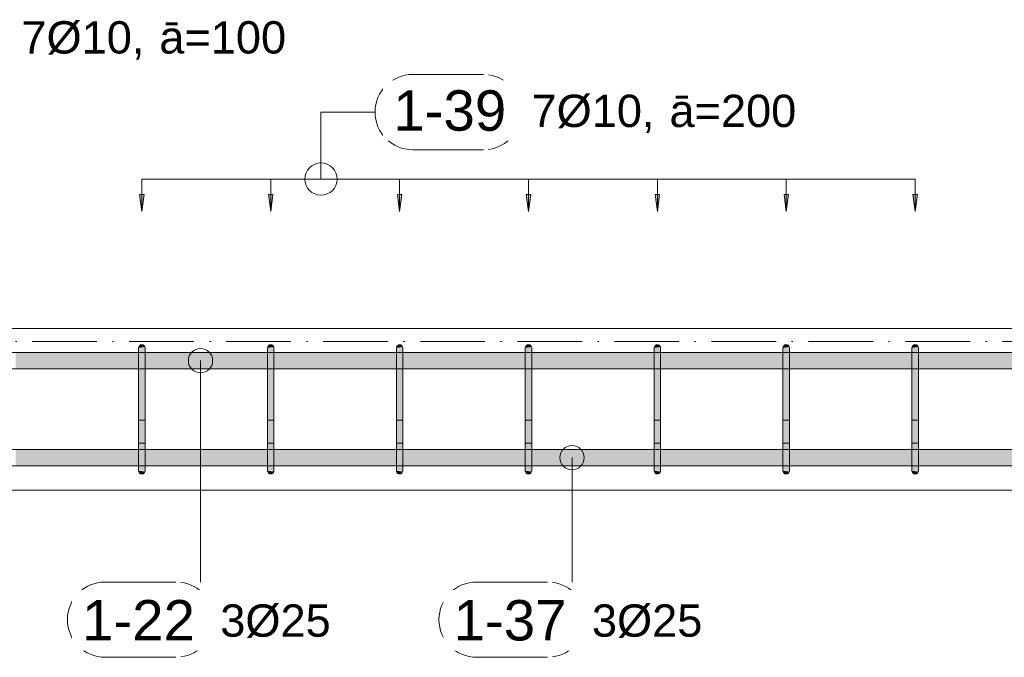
# Model space of a CAD drawing. Header units: millimetres. Extents: x 4307 to 42792, y 1610 to 10025.
# Tile 202 of 256: x 32330 to 33853, y 5511 to 6498. Entities that reach past the tile are written whole.
import ezdxf

# ---------------------------------------------------------------- set-up
doc = ezdxf.new("R2010")
doc.units = ezdxf.units.MM
doc.linetypes.add('Čerchovaná', pattern=[150, 100, -25, 0, -25])
for name, color, linetype, lineweight in [('A-ANNO-DIMS', 211, 'Continuous', 5), ('A-ANNO-DIMS-25', 211, 'Continuous', 5), ('A-FLOR-LEVL', 51, 'Continuous', 5), ('S-BEAM', 12, 'Continuous', 9), ('S-RBAR', 171, 'Continuous', 5), ('S-RBAR-IDEN', 171, 'Continuous', 5)]:
    doc.layers.add(name, color=color, linetype=linetype, lineweight=lineweight)
doc.styles.add('Arial', font='arial.ttf', dxfattribs={"height": 50})
doc.styles.add('Arial_1', font='arial.ttf', dxfattribs={"height": 62.5})
doc.dimstyles.new('Výztuž_kusy__řezy__5', dxfattribs={"dimscale": 304.8, "dimtxt": 0.18, "dimasz": 0, "dimexe": 0, "dimexo": 0.0625, "dimgap": 0.082021, "dimtad": 1, "dimdec": 0, "dimzin": 0, "dimdsep": 46, "dimtxsty": 'Arial_1', "dimblk1": 'NONE', "dimblk2": 'NONE', "dimsah": 1, "dimcen": 0.09, "dimazin": 0, "dimtfac": 1, "dimtdec": 4, "dimtix": 1, "dimtmove": 0, "dimatfit": 3, "dimfxl": 0.164042, "dimfxlon": 1, "dimtvp": 1, "dimtfill": 1, "dimtolj": 1, "dimtzin": 0, "dimarcsym": 2})

# ---------------------------------------------------------------- blocks, each defined once
blk = doc.blocks.new('DIMBLOCK903-V3')
at = {"layer": 'A-ANNO-DIMS-25'}
for points in [[(32519.2, 6201.2), (32522.7, 6227.5), (32515.8, 6227.5)], [(32718.6, 6201.2), (32722.1, 6227.5), (32715.2, 6227.5)]]:
    blk.add_hatch(color=256, dxfattribs=at).paths.add_polyline_path(points)
for p, q in [((32519.2, 6251.2), (32718.6, 6251.2)), ((32519.2, 6251.2), (32519.2, 6251.2)), ((32519.2, 6251.2), (32519.2, 6201.2)), ((32718.6, 6251.2), (32718.6, 6251.2)), ((32718.6, 6251.2), (32718.6, 6201.2)), ((32522.7, 6227.5), (32515.8, 6227.5)), ((32515.8, 6227.5), (32519.2, 6201.2)), ((32519.2, 6201.2), (32522.7, 6227.5)), ((32722.1, 6227.5), (32715.2, 6227.5)), ((32715.2, 6227.5), (32718.6, 6201.2)), ((32718.6, 6201.2), (32722.1, 6227.5))]:
    blk.add_line(p, q, dxfattribs=at)
blk = doc.blocks.new('_None')
blk = doc.blocks.new('DIMBLOCK904-V3')
at = {"layer": 'A-ANNO-DIMS-25'}
for points in [[(32718.6, 6201.2), (32722.1, 6227.5), (32715.2, 6227.5)], [(32918, 6201.2), (32921.5, 6227.5), (32914.5, 6227.5)]]:
    blk.add_hatch(color=256, dxfattribs=at).paths.add_polyline_path(points)
for p, q in [((32718.6, 6251.2), (32918, 6251.2)), ((32718.6, 6251.2), (32718.6, 6251.2)), ((32718.6, 6251.2), (32718.6, 6201.2)), ((32918, 6251.2), (32918, 6251.2)), ((32918, 6251.2), (32918, 6201.2)), ((32722.1, 6227.5), (32715.2, 6227.5)), ((32715.2, 6227.5), (32718.6, 6201.2)), ((32718.6, 6201.2), (32722.1, 6227.5)), ((32921.5, 6227.5), (32914.5, 6227.5)), ((32914.5, 6227.5), (32918, 6201.2)), ((32918, 6201.2), (32921.5, 6227.5))]:
    blk.add_line(p, q, dxfattribs=at)
blk = doc.blocks.new('DIMBLOCK905-V3')
at = {"layer": 'A-ANNO-DIMS-25'}
for points in [[(32918, 6201.2), (32921.5, 6227.5), (32914.5, 6227.5)], [(33117.4, 6201.2), (33120.8, 6227.5), (33113.9, 6227.5)]]:
    blk.add_hatch(color=256, dxfattribs=at).paths.add_polyline_path(points)
for p, q in [((32918, 6251.2), (33117.4, 6251.2)), ((32918, 6251.2), (32918, 6251.2)), ((32918, 6251.2), (32918, 6201.2)), ((33117.4, 6251.2), (33117.4, 6251.2)), ((33117.4, 6251.2), (33117.4, 6201.2)), ((32921.5, 6227.5), (32914.5, 6227.5)), ((32914.5, 6227.5), (32918, 6201.2)), ((32918, 6201.2), (32921.5, 6227.5)), ((33120.8, 6227.5), (33113.9, 6227.5)), ((33113.9, 6227.5), (33117.4, 6201.2)), ((33117.4, 6201.2), (33120.8, 6227.5))]:
    blk.add_line(p, q, dxfattribs=at)
blk = doc.blocks.new('DIMBLOCK906-V3')
at = {"layer": 'A-ANNO-DIMS-25'}
for points in [[(33117.4, 6201.2), (33120.8, 6227.5), (33113.9, 6227.5)], [(33316.8, 6201.2), (33320.2, 6227.5), (33313.3, 6227.5)]]:
    blk.add_hatch(color=256, dxfattribs=at).paths.add_polyline_path(points)
for p, q in [((33117.4, 6251.2), (33316.8, 6251.2)), ((33117.4, 6251.2), (33117.4, 6251.2)), ((33117.4, 6251.2), (33117.4, 6201.2)), ((33316.8, 6251.2), (33316.8, 6251.2)), ((33316.8, 6251.2), (33316.8, 6201.2)), ((33120.8, 6227.5), (33113.9, 6227.5)), ((33113.9, 6227.5), (33117.4, 6201.2)), ((33117.4, 6201.2), (33120.8, 6227.5)), ((33320.2, 6227.5), (33313.3, 6227.5)), ((33313.3, 6227.5), (33316.8, 6201.2)), ((33316.8, 6201.2), (33320.2, 6227.5))]:
    blk.add_line(p, q, dxfattribs=at)
blk = doc.blocks.new('DIMBLOCK907-V3')
at = {"layer": 'A-ANNO-DIMS-25'}
for points in [[(33316.8, 6201.2), (33320.2, 6227.5), (33313.3, 6227.5)], [(33516.1, 6201.2), (33519.6, 6227.5), (33512.7, 6227.5)]]:
    blk.add_hatch(color=256, dxfattribs=at).paths.add_polyline_path(points)
for p, q in [((33316.8, 6251.2), (33516.1, 6251.2)), ((33316.8, 6251.2), (33316.8, 6251.2)), ((33316.8, 6251.2), (33316.8, 6201.2)), ((33516.1, 6251.2), (33516.1, 6251.2)), ((33516.1, 6251.2), (33516.1, 6201.2)), ((33320.2, 6227.5), (33313.3, 6227.5)), ((33313.3, 6227.5), (33316.8, 6201.2)), ((33316.8, 6201.2), (33320.2, 6227.5)), ((33519.6, 6227.5), (33512.7, 6227.5)), ((33512.7, 6227.5), (33516.1, 6201.2)), ((33516.1, 6201.2), (33519.6, 6227.5))]:
    blk.add_line(p, q, dxfattribs=at)
blk = doc.blocks.new('DIMBLOCK908-V3')
at = {"layer": 'A-ANNO-DIMS-25'}
for points in [[(33516.1, 6201.2), (33519.6, 6227.5), (33512.7, 6227.5)], [(33715.5, 6201.2), (33719, 6227.5), (33712.1, 6227.5)]]:
    blk.add_hatch(color=256, dxfattribs=at).paths.add_polyline_path(points)
for p, q in [((33516.1, 6251.2), (33715.5, 6251.2)), ((33516.1, 6251.2), (33516.1, 6251.2)), ((33516.1, 6251.2), (33516.1, 6201.2)), ((33715.5, 6251.2), (33715.5, 6251.2)), ((33715.5, 6251.2), (33715.5, 6201.2)), ((33519.6, 6227.5), (33512.7, 6227.5)), ((33512.7, 6227.5), (33516.1, 6201.2)), ((33516.1, 6201.2), (33519.6, 6227.5)), ((33719, 6227.5), (33712.1, 6227.5)), ((33712.1, 6227.5), (33715.5, 6201.2)), ((33715.5, 6201.2), (33719, 6227.5))]:
    blk.add_line(p, q, dxfattribs=at)
blk = doc.blocks.new('DIMBLOCK909-V3')
at = {"layer": 'A-ANNO-DIMS-25'}
for points in [[(32519.2, 6201.2), (32522.7, 6227.5), (32515.8, 6227.5)], [(32718.6, 6201.2), (32722.1, 6227.5), (32715.2, 6227.5)], [(32918, 6201.2), (32921.5, 6227.5), (32914.5, 6227.5)], [(33117.4, 6201.2), (33120.8, 6227.5), (33113.9, 6227.5)], [(33316.8, 6201.2), (33320.2, 6227.5), (33313.3, 6227.5)], [(33516.1, 6201.2), (33519.6, 6227.5), (33512.7, 6227.5)], [(33715.5, 6201.2), (33719, 6227.5), (33712.1, 6227.5)]]:
    blk.add_hatch(color=256, dxfattribs=at).paths.add_polyline_path(points)
for p, q in [((32519.2, 6251.2), (33715.5, 6251.2)), ((32519.2, 6251.2), (32718.6, 6251.2)), ((32519.2, 6251.2), (32519.2, 6251.2)), ((32519.2, 6251.2), (32519.2, 6201.2)), ((32718.6, 6251.2), (32918, 6251.2)), ((32718.6, 6251.2), (32718.6, 6251.2)), ((32718.6, 6251.2), (32718.6, 6201.2)), ((32918, 6251.2), (33117.4, 6251.2)), ((32918, 6251.2), (32918, 6251.2)), ((32918, 6251.2), (32918, 6201.2)), ((33117.4, 6251.2), (33316.8, 6251.2)), ((33117.4, 6251.2), (33117.4, 6251.2)), ((33117.4, 6251.2), (33117.4, 6201.2)), ((33316.8, 6251.2), (33516.1, 6251.2)), ((33316.8, 6251.2), (33316.8, 6251.2)), ((33316.8, 6251.2), (33316.8, 6201.2)), ((33516.1, 6251.2), (33715.5, 6251.2)), ((33516.1, 6251.2), (33516.1, 6251.2)), ((33516.1, 6251.2), (33516.1, 6201.2)), ((33715.5, 6251.2), (33715.5, 6251.2)), ((33715.5, 6251.2), (33715.5, 6201.2)), ((32522.7, 6227.5), (32515.8, 6227.5)), ((32515.8, 6227.5), (32519.2, 6201.2)), ((32519.2, 6201.2), (32522.7, 6227.5)), ((32722.1, 6227.5), (32715.2, 6227.5)), ((32715.2, 6227.5), (32718.6, 6201.2)), ((32718.6, 6201.2), (32722.1, 6227.5)), ((32921.5, 6227.5), (32914.5, 6227.5)), ((32914.5, 6227.5), (32918, 6201.2)), ((32918, 6201.2), (32921.5, 6227.5)), ((33120.8, 6227.5), (33113.9, 6227.5)), ((33113.9, 6227.5), (33117.4, 6201.2)), ((33117.4, 6201.2), (33120.8, 6227.5)), ((33320.2, 6227.5), (33313.3, 6227.5)), ((33313.3, 6227.5), (33316.8, 6201.2)), ((33316.8, 6201.2), (33320.2, 6227.5)), ((33519.6, 6227.5), (33512.7, 6227.5)), ((33512.7, 6227.5), (33516.1, 6201.2)), ((33516.1, 6201.2), (33519.6, 6227.5)), ((33719, 6227.5), (33712.1, 6227.5)), ((33712.1, 6227.5), (33715.5, 6201.2)), ((33715.5, 6201.2), (33719, 6227.5))]:
    blk.add_line(p, q, dxfattribs=at)
blk = doc.blocks.new('Popisek výztuže__BEZ NATOČENÍ_ - _Typ_ množství_PRAVÝ _řezy_-573725-V3')
at = {"layer": 'S-RBAR-IDEN'}
for p, q in [((6547.6, 9782.6), (6437.9, 9782.6)), ((6437.9, 9666.2), (6547.6, 9666.2))]:
    blk.add_line(p, q, dxfattribs=at)
for centre, start, end in [((6437.9, 9724.4), 90, 270), ((6547.6, 9724.4), 277.6434, 82.3566)]:
    blk.add_arc(centre, 58.2, start, end, dxfattribs=at)
blk = doc.blocks.new('Popisek výztuže - _Typ_ množství_PRAVÝ-500031-V3')
at = {"layer": 'S-RBAR-IDEN'}
for p, q in [((16609.1, 9085.5), (16499.4, 9085.5)), ((16499.4, 8969.1), (16609.1, 8969.1))]:
    blk.add_line(p, q, dxfattribs=at)
for centre, start, end in [((16499.4, 9027.3), 90, 270), ((16609.1, 9027.3), 277.6434, 82.3566)]:
    blk.add_arc(centre, 58.2, start, end, dxfattribs=at)

msp = doc.modelspace()

# ---------------------------------------------------------------- hatches: boundary and pattern name
at = {"layer": 'S-RBAR'}
for points in [[(32514.2, 5990), (32524.1, 5991.3), (32523.6, 5992.5), (32522.8, 5993.5), (32521.7, 5994.3), (32520.5, 5994.8), (32519.2, 5995), (32517.9, 5994.8), (32516.7, 5994.3), (32515.7, 5993.5), (32514.9, 5992.5), (32514.4, 5991.3)], [(32524.2, 5965), (32524.2, 5990), (32514.2, 5990), (32514.2, 5965)], [(32713.6, 5990), (32723.4, 5991.3), (32722.9, 5992.5), (32722.2, 5993.5), (32721.1, 5994.3), (32719.9, 5994.8), (32718.6, 5995), (32717.3, 5994.8), (32716.1, 5994.3), (32715.1, 5993.5), (32714.3, 5992.5), (32713.8, 5991.3)], [(32723.6, 5965), (32723.6, 5990), (32713.6, 5990), (32713.6, 5965)], [(32913, 5990), (32922.8, 5991.3), (32922.3, 5992.5), (32921.5, 5993.5), (32920.5, 5994.3), (32919.3, 5994.8), (32918, 5995), (32916.7, 5994.8), (32915.5, 5994.3), (32914.5, 5993.5), (32913.7, 5992.5), (32913.2, 5991.3)], [(32923, 5965), (32923, 5990), (32913, 5990), (32913, 5965)], [(33112.4, 5990), (33122.2, 5991.3), (33121.7, 5992.5), (33120.1, 5994.1), (33119.9, 5994.3), (33118.7, 5994.8), (33117.4, 5995), (33116.1, 5994.8), (33114.9, 5994.3), (33113.8, 5993.5), (33113, 5992.5), (33112.5, 5991.3)], [(33122.4, 5965), (33122.2, 5990), (33112.4, 5990), (33112.4, 5965), (33120.1, 5965)], [(33311.8, 5990), (33321.6, 5991.3), (33321.1, 5992.5), (33320.3, 5993.5), (33319.3, 5994.3), (33318.1, 5994.8), (33316.8, 5995), (33315.5, 5994.8), (33314.3, 5994.3), (33313.2, 5993.5), (33312.4, 5992.5), (33311.9, 5991.3)], [(33321.8, 5965), (33321.8, 5990), (33311.8, 5990), (33311.8, 5965)], [(33511.1, 5990), (33521, 5991.3), (33520.5, 5992.5), (33519.7, 5993.5), (33518.6, 5994.3), (33517.4, 5994.8), (33516.1, 5995), (33514.8, 5994.8), (33513.6, 5994.3), (33512.6, 5993.5), (33511.8, 5992.5), (33511.3, 5991.3)], [(33521.1, 5965), (33521.1, 5990), (33511.1, 5990), (33511.1, 5965)], [(33710.5, 5990), (33720.3, 5991.3), (33719.8, 5992.5), (33719.1, 5993.5), (33718, 5994.3), (33716.8, 5994.8), (33715.5, 5995), (33714.2, 5994.8), (33713, 5994.3), (33712, 5993.5), (33711.2, 5992.5), (33710.7, 5991.3)], [(33720.5, 5965), (33720.5, 5990), (33710.5, 5990), (33710.5, 5965)], [(32524.2, 5825), (32524.2, 5965), (32514.2, 5965), (32514.2, 5825)], [(32723.6, 5825), (32723.6, 5965), (32713.6, 5965), (32713.6, 5825)], [(32923, 5825), (32923, 5965), (32913, 5965), (32913, 5825)], [(33112.4, 5825), (33122.4, 5825), (33122.4, 5965), (33112.4, 5965), (33112.4, 5935.2)], [(33321.8, 5825), (33321.8, 5965), (33311.8, 5965), (33311.8, 5825)], [(33521.1, 5825), (33521.1, 5965), (33511.1, 5965), (33511.1, 5825)], [(33720.5, 5825), (33720.5, 5965), (33710.5, 5965), (33710.5, 5825)], [(32524.2, 5800), (32524.2, 5825), (32514.2, 5825), (32514.2, 5800), (32524.1, 5800)], [(32723.6, 5800), (32723.6, 5825), (32713.6, 5825), (32713.6, 5800), (32723.4, 5800)], [(32923, 5800), (32923, 5825), (32913, 5825), (32913, 5800), (32922.8, 5800)], [(33117.4, 5800), (33122.4, 5800), (33122.4, 5825), (33112.4, 5825), (33112.4, 5800), (33116.1, 5800)], [(33321.8, 5800), (33321.8, 5825), (33311.8, 5825), (33311.8, 5800), (33321.6, 5800)], [(33513.1, 5800), (33521.1, 5800), (33521.1, 5825), (33511.1, 5825), (33511.1, 5800)], [(33720.5, 5800), (33720.5, 5825), (33710.5, 5825), (33710.5, 5800), (33720.3, 5800)], [(32519.2, 5795), (32520.5, 5795.2), (32521.7, 5795.7), (32522.8, 5796.5), (32523.6, 5797.5), (32524.1, 5798.7), (32514.2, 5800), (32514.4, 5798.7), (32514.9, 5797.5), (32515.7, 5796.5), (32516.7, 5795.7), (32517.9, 5795.2)], [(32718.6, 5795), (32719.9, 5795.2), (32721.1, 5795.7), (32722.2, 5796.5), (32722.9, 5797.5), (32723.4, 5798.7), (32713.6, 5800), (32713.8, 5798.7), (32714.3, 5797.5), (32715.1, 5796.5), (32716.1, 5795.7), (32717.3, 5795.2)], [(32918, 5795), (32919.3, 5795.2), (32920.5, 5795.7), (32921.5, 5796.5), (32922.3, 5797.5), (32922.8, 5798.7), (32913, 5800), (32913.2, 5798.7), (32913.7, 5797.5), (32914.5, 5796.5), (32915.5, 5795.7), (32916.7, 5795.2)], [(33117.4, 5795), (33118.7, 5795.2), (33120.1, 5795.9), (33120.9, 5796.5), (33121.7, 5797.5), (33122.2, 5798.7), (33112.4, 5800), (33112.5, 5798.7), (33113, 5797.5), (33113.8, 5796.5), (33114.9, 5795.7), (33116.1, 5795.2)], [(33316.8, 5795), (33318.1, 5795.2), (33319.3, 5795.7), (33320.3, 5796.5), (33321.1, 5797.5), (33321.6, 5798.7), (33311.8, 5800), (33311.9, 5798.7), (33312.4, 5797.5), (33313.2, 5796.5), (33314.3, 5795.7), (33315.5, 5795.2)], [(33516.1, 5795), (33517.4, 5795.2), (33518.6, 5795.7), (33519.7, 5796.5), (33520.5, 5797.5), (33521, 5798.7), (33511.1, 5800), (33511.3, 5798.7), (33511.8, 5797.5), (33513.1, 5796.1), (33513.6, 5795.7), (33514.8, 5795.2)], [(33715.5, 5795), (33716.8, 5795.2), (33718, 5795.7), (33719.1, 5796.5), (33719.8, 5797.5), (33720.3, 5798.7), (33710.5, 5800), (33710.7, 5798.7), (33711.2, 5797.5), (33712, 5796.5), (33713, 5795.7), (33714.2, 5795.2)]]:
    msp.add_hatch(color=7, dxfattribs=at).paths.add_polyline_path(points)
h = msp.add_hatch(color=7, dxfattribs=at)
h.paths.add_polyline_path([(35041.2, 5957.8), (35062.4, 5957.8), (35062.4, 5982.8), (35034.3, 5982.8), (35034.3, 5957.8)])
h.paths.add_polyline_path([(31072.4, 5957.8), (31082.4, 5957.8), (31082.4, 5982.8), (31072.4, 5982.8)])
h.paths.add_polyline_path([(31111.8, 5957.8), (31419.3, 5957.8), (31419.3, 5982.8), (31100.4, 5982.8), (31100.4, 5957.8)])
h.paths.add_polyline_path([(31437.3, 5957.8), (31507.5, 5957.8), (31507.5, 5982.8), (31437.3, 5982.8)])
h.paths.add_polyline_path([(31517.5, 5957.8), (31552.6, 5957.8), (31552.6, 5982.8), (31517.5, 5982.8), (31517.5, 5965)])
h.paths.add_polyline_path([(31562.6, 5957.8), (31597.7, 5957.8), (31597.7, 5982.8), (31562.6, 5982.8), (31562.6, 5965)])
h.paths.add_polyline_path([(31607.7, 5957.8), (31642.9, 5957.8), (31642.9, 5982.8), (31607.7, 5982.8), (31607.7, 5965)])
h.paths.add_polyline_path([(35024.3, 5957.8), (35024.3, 5982.8), (34986.4, 5982.8), (34986.4, 5957.8), (34997.5, 5957.8)])
h.paths.add_polyline_path([(31652.9, 5957.8), (31688, 5957.8), (31688, 5982.8), (31652.9, 5982.8), (31652.9, 5965)])
h.paths.add_polyline_path([(31698, 5957.8), (31733.1, 5957.8), (31733.1, 5982.8), (31698, 5982.8), (31698, 5965)])
h.paths.add_polyline_path([(31743.1, 5957.8), (31806.5, 5957.8), (31806.5, 5982.8), (31743.1, 5982.8), (31743.1, 5965)])
h.paths.add_polyline_path([(31816.5, 5957.8), (31891.2, 5957.8), (31891.2, 5982.8), (31816.5, 5982.8), (31816.5, 5965)])
h.paths.add_polyline_path([(34976.4, 5957.8), (34976.4, 5982.8), (34938.5, 5982.8), (34938.5, 5957.8), (34953.9, 5957.8)])
h.paths.add_polyline_path([(31901.2, 5957.8), (31975.8, 5957.8), (31975.8, 5982.8), (31901.2, 5982.8), (31901.2, 5965)])
h.paths.add_polyline_path([(34928.5, 5957.8), (34928.5, 5982.8), (34890.6, 5982.8), (34890.6, 5957.8), (34910.2, 5957.8)])
h.paths.add_polyline_path([(31985.8, 5957.8), (32060.4, 5957.8), (32060.4, 5982.8), (31985.8, 5982.8), (31985.8, 5965)])
h.paths.add_polyline_path([(32070.4, 5957.8), (32145, 5957.8), (32145, 5982.8), (32070.4, 5982.8), (32070.4, 5965)])
h.paths.add_polyline_path([(32155, 5957.8), (32229.6, 5957.8), (32229.6, 5982.8), (32155, 5982.8), (32155, 5965)])
h.paths.add_polyline_path([(32239.6, 5957.8), (32314.2, 5957.8), (32314.2, 5982.8), (32239.6, 5982.8), (32239.6, 5965)])
h.paths.add_polyline_path([(32324.2, 5957.8), (32514.2, 5957.8), (32514.2, 5982.8), (32324.2, 5982.8), (32324.2, 5965)])
h.paths.add_polyline_path([(32524.2, 5957.8), (32713.6, 5957.8), (32713.6, 5982.8), (32524.2, 5982.8), (32524.2, 5965)])
h.paths.add_polyline_path([(32723.6, 5957.8), (32913, 5957.8), (32913, 5982.8), (32723.6, 5982.8), (32723.6, 5965)])
h.paths.add_polyline_path([(32923, 5957.8), (33112.4, 5957.8), (33112.4, 5982.8), (32923, 5982.8), (32923, 5965)])
h.paths.add_polyline_path([(34880.6, 5957.8), (34880.6, 5982.8), (34842.7, 5982.8), (34842.7, 5957.8), (34866.5, 5957.8)])
h.paths.add_polyline_path([(34832.7, 5957.8), (34832.7, 5982.8), (34794.8, 5982.8), (34794.8, 5957.8), (34822.9, 5957.8)])
h.paths.add_polyline_path([(33122.4, 5957.8), (33311.8, 5957.8), (33311.8, 5982.8), (33122.4, 5982.8), (33122.4, 5965)])
h.paths.add_polyline_path([(33321.8, 5957.8), (33511.1, 5957.8), (33511.1, 5982.8), (33321.8, 5982.8), (33321.8, 5965)])
h.paths.add_polyline_path([(33521.1, 5957.8), (33710.5, 5957.8), (33710.5, 5982.8), (33521.1, 5982.8), (33521.1, 5965)])
h.paths.add_polyline_path([(33720.5, 5957.8), (33910.5, 5957.8), (33910.5, 5982.8), (33720.5, 5982.8), (33720.5, 5965)])
h.paths.add_polyline_path([(33920.5, 5957.8), (33999.6, 5957.8), (33999.6, 5982.8), (33920.5, 5982.8), (33920.5, 5965)])
h.paths.add_polyline_path([(34009.6, 5957.8), (34088.7, 5957.8), (34088.7, 5982.8), (34009.6, 5982.8), (34009.6, 5965)])
h.paths.add_polyline_path([(34098.7, 5957.8), (34177.9, 5957.8), (34177.9, 5982.8), (34098.7, 5982.8), (34098.7, 5965)])
h.paths.add_polyline_path([(34784.8, 5957.8), (34784.8, 5982.8), (34746.8, 5982.8), (34746.8, 5957.8), (34779.2, 5957.8)])
h.paths.add_polyline_path([(34187.9, 5957.8), (34267, 5957.8), (34267, 5982.8), (34187.9, 5982.8), (34187.9, 5965)])
h.paths.add_polyline_path([(34277, 5957.8), (34356.1, 5957.8), (34356.1, 5982.8), (34277, 5982.8), (34277, 5965)])
h.paths.add_polyline_path([(34366.1, 5957.8), (34445.2, 5957.8), (34445.2, 5982.8), (34366.1, 5982.8), (34366.1, 5965)])
h.paths.add_polyline_path([(34455.2, 5957.8), (34545.2, 5957.8), (34545.2, 5982.8), (34455.2, 5982.8), (34455.2, 5965)])
h.paths.add_polyline_path([(34736.8, 5957.8), (34736.8, 5982.8), (34698.9, 5982.8), (34698.9, 5957.8), (34735.6, 5957.8)])
h.paths.add_polyline_path([(34555.2, 5957.8), (34593.1, 5957.8), (34593.1, 5982.8), (34555.2, 5982.8), (34555.2, 5965)])
h.paths.add_polyline_path([(34603.1, 5957.8), (34641, 5957.8), (34641, 5982.8), (34603.1, 5982.8), (34603.1, 5965)])
h.paths.add_polyline_path([(34651, 5957.8), (34688.9, 5957.8), (34688.9, 5982.8), (34651, 5982.8), (34651, 5965)])
h = msp.add_hatch(color=7, dxfattribs=at)
h.paths.add_polyline_path([(35275.5, 5807.8), (35275.5, 5832.8), (35239.5, 5832.8), (35239.5, 5807.8)])
h.paths.add_polyline_path([(31072.4, 5807.8), (31082.4, 5807.8), (31082.4, 5832.8), (31072.4, 5832.8), (31072.4, 5814.5)])
h.paths.add_polyline_path([(31437.3, 5807.8), (31507.5, 5807.9), (31507.5, 5832.8), (31437.3, 5832.8), (31437.3, 5814.5)])
h.paths.add_polyline_path([(31286.4, 5807.8), (31419.3, 5807.8), (31419.3, 5832.8), (31100.4, 5832.8), (31100.4, 5807.8)])
h.paths.add_polyline_path([(31517.5, 5807.8), (31552.6, 5807.9), (31552.6, 5832.8), (31517.5, 5832.8), (31517.5, 5807.9)])
h.paths.add_polyline_path([(31562.6, 5807.8), (31597.7, 5807.9), (31597.7, 5832.8), (31562.6, 5832.8), (31562.6, 5807.9)])
h.paths.add_polyline_path([(31607.7, 5807.8), (31642.9, 5807.9), (31642.9, 5832.8), (31607.7, 5832.8), (31607.7, 5807.9)])
h.paths.add_polyline_path([(31652.9, 5807.8), (31688, 5807.9), (31688, 5832.8), (31652.9, 5832.8), (31652.9, 5807.9)])
h.paths.add_polyline_path([(31698, 5807.8), (31733.1, 5807.9), (31733.1, 5832.8), (31698, 5832.8), (31698, 5807.9)])
h.paths.add_polyline_path([(31743.1, 5807.8), (31806.5, 5807.9), (31806.5, 5832.8), (31743.1, 5832.8), (31743.1, 5807.9)])
h.paths.add_polyline_path([(31816.5, 5807.8), (31891.2, 5807.9), (31891.2, 5832.8), (31816.5, 5832.8), (31816.5, 5807.9)])
h.paths.add_polyline_path([(31901.2, 5807.8), (31975.8, 5807.9), (31975.8, 5832.8), (31901.2, 5832.8), (31901.2, 5807.9)])
h.paths.add_polyline_path([(31985.8, 5807.8), (32060.4, 5807.9), (32060.4, 5832.8), (31985.8, 5832.8), (31985.8, 5807.9)])
h.paths.add_polyline_path([(32070.4, 5807.8), (32145, 5807.9), (32145, 5832.8), (32070.4, 5832.8), (32070.4, 5807.9)])
h.paths.add_polyline_path([(32155, 5807.8), (32229.6, 5807.9), (32229.6, 5832.8), (32155, 5832.8), (32155, 5807.9)])
h.paths.add_polyline_path([(38077.4, 5807.8), (38077.4, 5832.8), (37887.8, 5832.8), (37887.8, 5807.8), (37922.7, 5807.8)])
h.paths.add_polyline_path([(37877.8, 5807.8), (37877.8, 5832.8), (37688.2, 5832.8), (37688.2, 5807.8), (37748.1, 5807.8)])
h.paths.add_polyline_path([(37678.2, 5807.8), (37678.2, 5832.8), (37488.6, 5832.8), (37488.6, 5807.8), (37573.5, 5807.8)])
h.paths.add_polyline_path([(32239.6, 5807.8), (32314.2, 5807.9), (32314.2, 5832.8), (32239.6, 5832.8), (32239.6, 5807.9)])
h.paths.add_polyline_path([(32324.2, 5807.8), (32514.2, 5807.9), (32514.2, 5832.8), (32324.2, 5832.8), (32324.2, 5807.9)])
h.paths.add_polyline_path([(32524.2, 5807.8), (32713.6, 5807.9), (32713.6, 5832.8), (32524.2, 5832.8), (32524.2, 5807.9)])
h.paths.add_polyline_path([(32723.6, 5807.8), (32913, 5807.9), (32913, 5832.8), (32723.6, 5832.8), (32723.6, 5807.9)])
h.paths.add_polyline_path([(32923, 5807.8), (33112.4, 5807.9), (33112.4, 5832.8), (32923, 5832.8), (32923, 5807.9)])
h.paths.add_polyline_path([(33122.4, 5807.8), (33311.8, 5807.9), (33311.8, 5832.8), (33122.4, 5832.8), (33122.4, 5807.9)])
h.paths.add_polyline_path([(33321.8, 5807.8), (33511.1, 5807.9), (33511.1, 5832.8), (33321.8, 5832.8), (33321.8, 5807.9)])
h.paths.add_polyline_path([(33521.1, 5807.8), (33710.5, 5807.9), (33710.5, 5832.8), (33521.1, 5832.8), (33521.1, 5807.9)])
h.paths.add_polyline_path([(33720.5, 5807.8), (33910.5, 5807.9), (33910.5, 5832.8), (33720.5, 5832.8), (33720.5, 5807.9)])
h.paths.add_polyline_path([(33920.5, 5807.8), (33999.6, 5807.9), (33999.6, 5832.8), (33920.5, 5832.8), (33920.5, 5807.9)])
h.paths.add_polyline_path([(34009.6, 5807.8), (34088.7, 5807.9), (34088.7, 5832.8), (34009.6, 5832.8), (34009.6, 5807.9)])
h.paths.add_polyline_path([(34098.7, 5807.8), (34177.9, 5807.9), (34177.9, 5832.8), (34098.7, 5832.8), (34098.7, 5807.9)])
h.paths.add_polyline_path([(34187.9, 5807.8), (34267, 5807.9), (34267, 5832.8), (34187.9, 5832.8), (34187.9, 5807.9)])
h.paths.add_polyline_path([(34277, 5807.8), (34356.1, 5807.9), (34356.1, 5832.8), (34277, 5832.8), (34277, 5807.9)])
h.paths.add_polyline_path([(37478.6, 5807.8), (37478.6, 5832.8), (37289, 5832.8), (37289, 5807.8), (37398.8, 5807.8)])
h.paths.add_polyline_path([(37279, 5807.8), (37279, 5832.8), (37089.4, 5832.8), (37089.4, 5807.8), (37224.2, 5807.8)])
h.paths.add_polyline_path([(37079.4, 5807.8), (37079.4, 5832.8), (36889.8, 5832.8), (36889.8, 5807.8), (37049.5, 5807.8)])
h.paths.add_polyline_path([(36879.8, 5807.8), (36879.8, 5832.8), (36764.8, 5832.8), (36764.8, 5807.8), (36874.9, 5807.8)])
h.paths.add_polyline_path([(34366.1, 5807.8), (34445.2, 5807.9), (34445.2, 5832.8), (34366.1, 5832.8), (34366.1, 5807.9)])
h.paths.add_polyline_path([(34455.2, 5807.8), (34545.2, 5807.9), (34545.2, 5832.8), (34455.2, 5832.8), (34455.2, 5807.9)])
h.paths.add_polyline_path([(34555.2, 5807.8), (34593.1, 5807.9), (34593.1, 5832.8), (34555.2, 5832.8), (34555.2, 5807.9)])
h.paths.add_polyline_path([(34603.1, 5807.8), (34641, 5807.9), (34641, 5832.8), (34603.1, 5832.8), (34603.1, 5807.9)])
h.paths.add_polyline_path([(34651, 5807.8), (34688.9, 5807.9), (34688.9, 5832.8), (34651, 5832.8), (34651, 5807.9)])
h.paths.add_polyline_path([(34698.9, 5807.8), (34736.8, 5807.9), (34736.8, 5832.8), (34698.9, 5832.8), (34698.9, 5807.9)])
h.paths.add_polyline_path([(34746.8, 5807.8), (34769.9, 5807.9), (34769.9, 5832.8), (34746.8, 5832.8), (34746.8, 5807.9)])
h.paths.add_polyline_path([(34794.8, 5807.8), (34815.9, 5807.9), (34815.9, 5832.8), (34794.8, 5832.8), (34794.8, 5807.9)])
h.paths.add_polyline_path([(34779.9, 5807.8), (34784.8, 5807.9), (34784.8, 5832.8), (34779.9, 5832.8), (34779.9, 5807.9)])
h.paths.add_polyline_path([(34842.7, 5807.8), (34861.8, 5807.9), (34861.8, 5832.8), (34842.7, 5832.8), (34842.7, 5807.9)])
h.paths.add_polyline_path([(34825.9, 5807.8), (34832.7, 5807.9), (34832.7, 5832.8), (34825.9, 5832.8), (34825.9, 5807.9)])
h.paths.add_polyline_path([(34890.6, 5807.8), (34907.8, 5807.9), (34907.8, 5832.8), (34890.6, 5832.8), (34890.6, 5807.9)])
h.paths.add_polyline_path([(34871.8, 5807.8), (34880.6, 5807.9), (34880.6, 5832.8), (34871.8, 5832.8), (34871.8, 5807.9)])
h.paths.add_polyline_path([(34938.5, 5807.8), (34953.8, 5807.9), (34953.8, 5832.8), (34938.5, 5832.8), (34938.5, 5807.9)])
h.paths.add_polyline_path([(34917.8, 5807.8), (34928.5, 5807.9), (34928.5, 5832.8), (34917.8, 5832.8), (34917.8, 5807.9)])
h.paths.add_polyline_path([(34986.4, 5807.8), (34999.7, 5807.8), (34999.7, 5832.8), (34986.4, 5832.8), (34986.4, 5807.9)])
h.paths.add_polyline_path([(34963.8, 5807.8), (34976.4, 5807.9), (34976.4, 5832.8), (34963.8, 5832.8), (34963.8, 5807.9)])
h.paths.add_polyline_path([(35034.3, 5807.8), (35045.7, 5807.8), (35045.7, 5832.8), (35034.3, 5832.8), (35034.3, 5807.9)])
h.paths.add_polyline_path([(35009.7, 5807.8), (35024.3, 5807.9), (35024.3, 5832.8), (35009.7, 5832.8), (35009.7, 5807.9)])
h.paths.add_polyline_path([(35101.7, 5807.8), (35137.6, 5807.8), (35137.6, 5832.8), (35101.7, 5832.8), (35101.7, 5814.5)])
h.paths.add_polyline_path([(35055.7, 5807.8), (35091.7, 5807.8), (35091.7, 5832.8), (35055.7, 5832.8), (35055.7, 5814.5)])
h.paths.add_polyline_path([(35285.5, 5807.8), (35375.5, 5807.8), (35375.5, 5832.8), (35285.5, 5832.8), (35285.5, 5814.5)])
h.paths.add_polyline_path([(35193.6, 5807.8), (35229.5, 5807.8), (35229.5, 5832.8), (35193.6, 5832.8), (35193.6, 5814.5)])
h.paths.add_polyline_path([(35147.6, 5807.8), (35183.6, 5807.8), (35183.6, 5832.8), (35147.6, 5832.8), (35147.6, 5814.5)])
h.paths.add_polyline_path([(35385.5, 5807.8), (35474, 5807.8), (35474, 5832.8), (35385.5, 5832.8), (35385.5, 5814.5)])
h.paths.add_polyline_path([(35582.6, 5807.8), (35671.1, 5807.8), (35671.1, 5832.8), (35582.6, 5832.8), (35582.6, 5814.5)])
h.paths.add_polyline_path([(35484, 5807.8), (35572.6, 5807.8), (35572.6, 5832.8), (35484, 5832.8), (35484, 5814.5)])
h.paths.add_polyline_path([(35779.6, 5807.8), (35868.1, 5807.8), (35868.1, 5832.8), (35779.6, 5832.8), (35779.6, 5814.5)])
h.paths.add_polyline_path([(35681.1, 5807.8), (35769.6, 5807.8), (35769.6, 5832.8), (35681.1, 5832.8), (35681.1, 5814.5)])
h.paths.add_polyline_path([(35976.6, 5807.8), (36065.1, 5807.8), (36065.1, 5832.8), (35976.6, 5832.8), (35976.6, 5814.5)])
h.paths.add_polyline_path([(35878.1, 5807.8), (35966.6, 5807.8), (35966.6, 5832.8), (35878.1, 5832.8), (35878.1, 5814.5)])
h.paths.add_polyline_path([(36173.7, 5807.8), (36262.2, 5807.8), (36262.2, 5832.8), (36173.7, 5832.8), (36173.7, 5814.5)])
h.paths.add_polyline_path([(36075.1, 5807.8), (36163.7, 5807.8), (36163.7, 5832.8), (36075.1, 5832.8), (36075.1, 5814.5)])
h.paths.add_polyline_path([(36272.2, 5807.8), (36360.7, 5807.8), (36360.7, 5832.8), (36272.2, 5832.8), (36272.2, 5814.5)])
h.paths.add_polyline_path([(36469.2, 5807.8), (36557.7, 5807.8), (36557.7, 5832.8), (36469.2, 5832.8), (36469.2, 5814.5)])
h.paths.add_polyline_path([(36370.7, 5807.8), (36459.2, 5807.8), (36459.2, 5832.8), (36370.7, 5832.8), (36370.7, 5814.5)])
h.paths.add_polyline_path([(36754.8, 5807.8), (36754.8, 5832.8), (36666.3, 5832.8), (36666.3, 5807.8), (36700.3, 5807.8)])
h.paths.add_polyline_path([(36656.3, 5807.8), (36656.3, 5832.8), (36567.7, 5832.8), (36567.7, 5807.8)])

# ---------------------------------------------------------------- linework, layer by layer
at = {"layer": 'A-FLOR-LEVL', "linetype": 'Čerchovaná'}
msp.add_line((29948.1, 6000), (42662.7, 6000), dxfattribs=at)
at = {"layer": 'S-BEAM'}
for p, q in [((31497.4, 6020), (34737.4, 6020)), ((31497.4, 6020), (34737.4, 6020)), ((34737.4, 5770), (31497.4, 5770)), ((31497.4, 5770), (34737.4, 5770))]:
    msp.add_line(p, q, dxfattribs=at)
at = {"layer": 'S-RBAR'}
for p, q in [((32514.2, 5990), (32514.2, 5965)), ((32514.2, 5990), (32514.2, 5965)), ((32524.2, 5990), (32524.2, 5965)), ((32524.2, 5990), (32524.2, 5965)), ((32713.6, 5990), (32713.6, 5965)), ((32713.6, 5990), (32713.6, 5965)), ((32723.6, 5990), (32723.6, 5965)), ((32723.6, 5990), (32723.6, 5965)), ((32913, 5990), (32913, 5965)), ((32913, 5990), (32913, 5965)), ((32923, 5990), (32923, 5965)), ((32923, 5990), (32923, 5965)), ((33112.4, 5990), (33112.4, 5965)), ((33112.4, 5990), (33112.4, 5965)), ((33122.4, 5990), (33122.4, 5965)), ((33122.4, 5990), (33122.4, 5965)), ((33311.8, 5990), (33311.8, 5965)), ((33311.8, 5990), (33311.8, 5965)), ((33321.8, 5990), (33321.8, 5965)), ((33321.8, 5990), (33321.8, 5965)), ((33511.1, 5990), (33511.1, 5965)), ((33511.1, 5990), (33511.1, 5965)), ((33521.1, 5990), (33521.1, 5965)), ((33521.1, 5990), (33521.1, 5965)), ((33710.5, 5990), (33710.5, 5965)), ((33710.5, 5990), (33710.5, 5965)), ((33720.5, 5990), (33720.5, 5965)), ((33720.5, 5990), (33720.5, 5965)), ((35062.4, 5982.8), (31072.4, 5982.8)), ((35062.4, 5982.8), (31072.4, 5982.8)), ((35062.4, 5982.8), (31072.4, 5982.8)), ((35062.4, 5957.8), (31072.4, 5957.8)), ((35062.4, 5957.8), (31072.4, 5957.8)), ((35062.4, 5957.8), (31072.4, 5957.8)), ((32514.2, 5825), (32514.2, 5965)), ((32514.2, 5965), (32514.2, 5825)), ((32524.2, 5825), (32524.2, 5965)), ((32524.2, 5965), (32524.2, 5825)), ((32713.6, 5825), (32713.6, 5965)), ((32713.6, 5965), (32713.6, 5825)), ((32723.6, 5825), (32723.6, 5965)), ((32723.6, 5965), (32723.6, 5825)), ((32913, 5825), (32913, 5965)), ((32913, 5965), (32913, 5825)), ((32923, 5825), (32923, 5965)), ((32923, 5965), (32923, 5825)), ((33112.4, 5825), (33112.4, 5965)), ((33112.4, 5965), (33112.4, 5825)), ((33122.4, 5825), (33122.4, 5965)), ((33122.4, 5965), (33122.4, 5825)), ((33311.8, 5825), (33311.8, 5965)), ((33311.8, 5965), (33311.8, 5825)), ((33321.8, 5825), (33321.8, 5965)), ((33321.8, 5965), (33321.8, 5825)), ((33511.1, 5825), (33511.1, 5965)), ((33511.1, 5965), (33511.1, 5825)), ((33521.1, 5825), (33521.1, 5965)), ((33521.1, 5965), (33521.1, 5825)), ((33710.5, 5825), (33710.5, 5965)), ((33710.5, 5965), (33710.5, 5825)), ((33720.5, 5825), (33720.5, 5965)), ((33720.5, 5965), (33720.5, 5825)), ((32514.2, 5878), (32514.2, 5842.7)), ((32514.2, 5878), (32524.2, 5878)), ((32524.2, 5878), (32524.2, 5842.7)), ((32713.6, 5878), (32713.6, 5842.7)), ((32713.6, 5878), (32723.6, 5878)), ((32723.6, 5878), (32723.6, 5842.7)), ((32913, 5878), (32913, 5842.7)), ((32913, 5878), (32923, 5878)), ((32923, 5878), (32923, 5842.7)), ((33112.4, 5878), (33112.4, 5842.7)), ((33112.4, 5878), (33122.4, 5878)), ((33122.4, 5878), (33122.4, 5842.7)), ((33311.8, 5878), (33311.8, 5842.7)), ((33311.8, 5878), (33321.8, 5878)), ((33321.8, 5878), (33321.8, 5842.7)), ((33511.1, 5878), (33511.1, 5842.7)), ((33511.1, 5878), (33521.1, 5878)), ((33521.1, 5878), (33521.1, 5842.7)), ((33710.5, 5878), (33710.5, 5842.7)), ((33710.5, 5878), (33720.5, 5878)), ((33720.5, 5878), (33720.5, 5842.7)), ((32514.2, 5842.7), (32514.2, 5800)), ((32524.2, 5842.7), (32514.2, 5842.7)), ((32514.2, 5807.3), (32514.2, 5842.7)), ((32524.2, 5842.7), (32524.2, 5800)), ((32524.2, 5807.3), (32524.2, 5842.7)), ((32713.6, 5842.7), (32713.6, 5800)), ((32723.6, 5842.7), (32713.6, 5842.7)), ((32713.6, 5807.3), (32713.6, 5842.7)), ((32723.6, 5842.7), (32723.6, 5800)), ((32723.6, 5807.3), (32723.6, 5842.7)), ((32913, 5842.7), (32913, 5800)), ((32923, 5842.7), (32913, 5842.7)), ((32913, 5807.3), (32913, 5842.7)), ((32923, 5842.7), (32923, 5800)), ((32923, 5807.3), (32923, 5842.7)), ((33112.4, 5842.7), (33112.4, 5800)), ((33122.4, 5842.7), (33112.4, 5842.7)), ((33112.4, 5807.3), (33112.4, 5842.7)), ((33122.4, 5842.7), (33122.4, 5800)), ((33122.4, 5807.3), (33122.4, 5842.7)), ((33311.8, 5842.7), (33311.8, 5800)), ((33321.8, 5842.7), (33311.8, 5842.7)), ((33311.8, 5807.3), (33311.8, 5842.7)), ((33321.8, 5842.7), (33321.8, 5800)), ((33321.8, 5807.3), (33321.8, 5842.7)), ((33511.1, 5842.7), (33511.1, 5800)), ((33521.1, 5842.7), (33511.1, 5842.7)), ((33511.1, 5807.3), (33511.1, 5842.7)), ((33521.1, 5842.7), (33521.1, 5800)), ((33521.1, 5807.3), (33521.1, 5842.7)), ((33710.5, 5842.7), (33710.5, 5800)), ((33720.5, 5842.7), (33710.5, 5842.7)), ((33710.5, 5807.3), (33710.5, 5842.7)), ((33720.5, 5842.7), (33720.5, 5800)), ((33720.5, 5807.3), (33720.5, 5842.7)), ((38077.4, 5832.8), (31072.4, 5832.8)), ((38077.4, 5832.8), (31072.4, 5832.8)), ((38077.4, 5832.8), (31072.4, 5832.8)), ((32514.2, 5825), (32514.2, 5800)), ((32514.2, 5825), (32514.2, 5800)), ((32524.2, 5825), (32524.2, 5800)), ((32524.2, 5825), (32524.2, 5807.3)), ((32713.6, 5825), (32713.6, 5800)), ((32713.6, 5825), (32713.6, 5800)), ((32723.6, 5825), (32723.6, 5800)), ((32723.6, 5825), (32723.6, 5807.3)), ((32913, 5825), (32913, 5800)), ((32913, 5825), (32913, 5800)), ((32923, 5825), (32923, 5800)), ((32923, 5825), (32923, 5807.3)), ((33112.4, 5825), (33112.4, 5800)), ((33112.4, 5825), (33112.4, 5800)), ((33122.4, 5825), (33122.4, 5800)), ((33122.4, 5825), (33122.4, 5807.3)), ((33311.8, 5825), (33311.8, 5800)), ((33311.8, 5825), (33311.8, 5800)), ((33321.8, 5825), (33321.8, 5800)), ((33321.8, 5825), (33321.8, 5807.3)), ((33511.1, 5825), (33511.1, 5800)), ((33511.1, 5825), (33511.1, 5800)), ((33521.1, 5825), (33521.1, 5800)), ((33521.1, 5825), (33521.1, 5807.3)), ((33710.5, 5825), (33710.5, 5800)), ((33710.5, 5825), (33710.5, 5800)), ((33720.5, 5825), (33720.5, 5800)), ((33720.5, 5825), (33720.5, 5807.3)), ((38077.4, 5807.8), (31072.4, 5807.8)), ((38077.4, 5807.8), (31072.4, 5807.8)), ((38077.4, 5807.8), (31072.4, 5807.8)), ((32514.2, 5807.3), (32514.2, 5800)), ((32524.2, 5807.3), (32524.2, 5800.9)), ((32524.2, 5807.3), (32524.2, 5800.9)), ((32713.6, 5807.3), (32713.6, 5800)), ((32723.6, 5807.3), (32723.6, 5800.9)), ((32723.6, 5807.3), (32723.6, 5800.9)), ((32913, 5807.3), (32913, 5800)), ((32923, 5807.3), (32923, 5800.9)), ((32923, 5807.3), (32923, 5800.9)), ((33112.4, 5807.3), (33112.4, 5800)), ((33122.4, 5807.3), (33122.4, 5800.9)), ((33122.4, 5807.3), (33122.4, 5800.9)), ((33311.8, 5807.3), (33311.8, 5800)), ((33321.8, 5807.3), (33321.8, 5800.9)), ((33321.8, 5807.3), (33321.8, 5800.9)), ((33511.1, 5807.3), (33511.1, 5800)), ((33521.1, 5807.3), (33521.1, 5800.9)), ((33521.1, 5807.3), (33521.1, 5800.9)), ((33710.5, 5807.3), (33710.5, 5800)), ((33720.5, 5807.3), (33720.5, 5800.9)), ((33720.5, 5807.3), (33720.5, 5800.9))]:
    msp.add_line(p, q, dxfattribs=at)
for centre, start, end in [((32519.2, 5990), 0, 180), ((32519.2, 5990), 0, 180), ((32718.6, 5990), 0, 180), ((32718.6, 5990), 0, 180), ((32918, 5990), 0, 180), ((32918, 5990), 0, 180), ((33117.4, 5990), 0, 180), ((33117.4, 5990), 0, 180), ((33316.8, 5990), 0, 180), ((33316.8, 5990), 0, 180), ((33516.1, 5990), 0, 180), ((33516.1, 5990), 0, 180), ((33715.5, 5990), 0, 180), ((33715.5, 5990), 0, 180), ((32519.2, 5800), 180, 0), ((32519.2, 5800), 180, 0), ((32519.2, 5800), 180, 0), ((32718.6, 5800), 180, 0), ((32718.6, 5800), 180, 0), ((32718.6, 5800), 180, 0), ((32918, 5800), 180, 0), ((32918, 5800), 180, 0), ((32918, 5800), 180, 0), ((33117.4, 5800), 180, 0), ((33117.4, 5800), 180, 0), ((33117.4, 5800), 180, 0), ((33316.8, 5800), 180, 0), ((33316.8, 5800), 180, 0), ((33316.8, 5800), 180, 0), ((33516.1, 5800), 180, 0), ((33516.1, 5800), 180, 0), ((33516.1, 5800), 180, 0), ((33715.5, 5800), 180, 0), ((33715.5, 5800), 180, 0), ((33715.5, 5800), 180, 0)]:
    msp.add_arc(centre, 5, start, end, dxfattribs=at)
at = {"layer": 'S-RBAR-IDEN'}
for p, q in [((32796.4, 6354.8), (32880, 6354.8)), ((32796.4, 6251.2), (32796.4, 6354.8)), ((32610, 5970.3), (32610, 5627.8)), ((33184.8, 5820.3), (33184.8, 5627.8))]:
    msp.add_line(p, q, dxfattribs=at)
for centre, radius in [((32796.4, 6251.2), 25), ((32610, 5970.3), 18.8), ((33184.8, 5820.3), 18.8)]:
    msp.add_circle(centre, radius, dxfattribs=at)

# ---------------------------------------------------------------- block references
for name, p in [('Popisek výztuže__BEZ NATOČENÍ_ - _Typ_ množství_PRAVÝ _řezy_-573725-V3', (26500.3, -3369.5)), ('Popisek výztuže - _Typ_ množství_PRAVÝ-500031-V3', (15962.9, -3457.7)), ('Popisek výztuže - _Typ_ množství_PRAVÝ-500031-V3', (16537.7, -3457.7))]:
    msp.add_blockref(name, p, dxfattribs=at)

# ---------------------------------------------------------------- texts
at = {"layer": 'S-RBAR-IDEN', "char_height": 50, "attachment_point": 1, "style": 'Arial', "bg_fill": 3, "box_fill_scale": 1.25, "bg_fill_color": 256, "bg_fill_true_color": 13158600, "bg_fill_transparency": 0}
for s, insert, width in [('7Ø10, ', (32333, 6495.5), 258.544), ('ā=100', (32546.3, 6495.5), 242.51), ('7Ø10, ', (33122.1, 6381.8), 258.544), ('ā=200', (33335.5, 6381.8), 242.51), ('3Ø25', (32640.6, 5593.2), 210.443), ('3Ø25', (33215.5, 5593.2), 210.443)]:
    msp.add_mtext(s, dxfattribs=dict(at, insert=insert, width=width))

# ---------------------------------------------------------------- dimensions: what is measured, and where the dimension line sits
at = {"layer": 'A-ANNO-DIMS'}
for base, p1, p2, text, override, picture, middle in [((33715.5, 6251.2), (32519.2, 6201.2), (33715.5, 6201.2), '199 1196', {"dimpost": '<>', "dimblk1": 'None', "dimblk2": 'None', "dimsah": 1, "dimfxl": 1196.2784}, 'DIMBLOCK909-V3', (33117.4, 6308.1)), ((32718.6, 6251.2), (32519.2, 6201.2), (32718.6, 6201.2), ' ', {"dimpost": '<>', "dimfxl": 199.379733}, 'DIMBLOCK903-V3', (32618.9, 6251.2)), ((32918, 6251.2), (32718.6, 6201.2), (32918, 6201.2), ' ', {"dimpost": '<>', "dimfxl": 199.379733}, 'DIMBLOCK904-V3', (32818.3, 6251.2)), ((33117.4, 6251.2), (32918, 6201.2), (33117.4, 6201.2), ' ', {"dimpost": '<>', "dimfxl": 199.379733}, 'DIMBLOCK905-V3', (33017.7, 6251.2)), ((33316.8, 6251.2), (33117.4, 6201.2), (33316.8, 6201.2), ' ', {"dimpost": '<>', "dimfxl": 199.379733}, 'DIMBLOCK906-V3', (33217.1, 6251.2)), ((33516.1, 6251.2), (33316.8, 6201.2), (33516.1, 6201.2), ' ', {"dimpost": '<>', "dimfxl": 199.379733}, 'DIMBLOCK907-V3', (33416.4, 6251.2)), ((33715.5, 6251.2), (33516.1, 6201.2), (33715.5, 6201.2), ' ', {"dimpost": '<>', "dimfxl": 199.379733}, 'DIMBLOCK908-V3', (33615.8, 6251.2))]:
    dim = msp.add_linear_dim(base=base, p1=p1, p2=p2, text=text, dimstyle='Výztuž_kusy__řezy__5', override=override, dxfattribs=at)
    dim.commit()
    dim.dimension.update_dxf_attribs({"geometry": picture, "text_midpoint": middle})

# ---------------------------------------------------------------- next in the draw order: texts
at = {"layer": 'S-RBAR-IDEN', "char_height": 62.5, "width": 210.443, "attachment_point": 1, "style": 'Arial_1', "bg_fill": 3, "box_fill_scale": 1.25, "bg_fill_color": 256, "bg_fill_true_color": 13158600, "bg_fill_transparency": 0}
for s, insert in [('1-39', (32908.2, 6388.6)), ('1-22', (32426.7, 5599.9)), ('1-37', (33001.5, 5599.9))]:
    msp.add_mtext(s, dxfattribs=dict(at, insert=insert))

doc.saveas('drawing.dxf')
